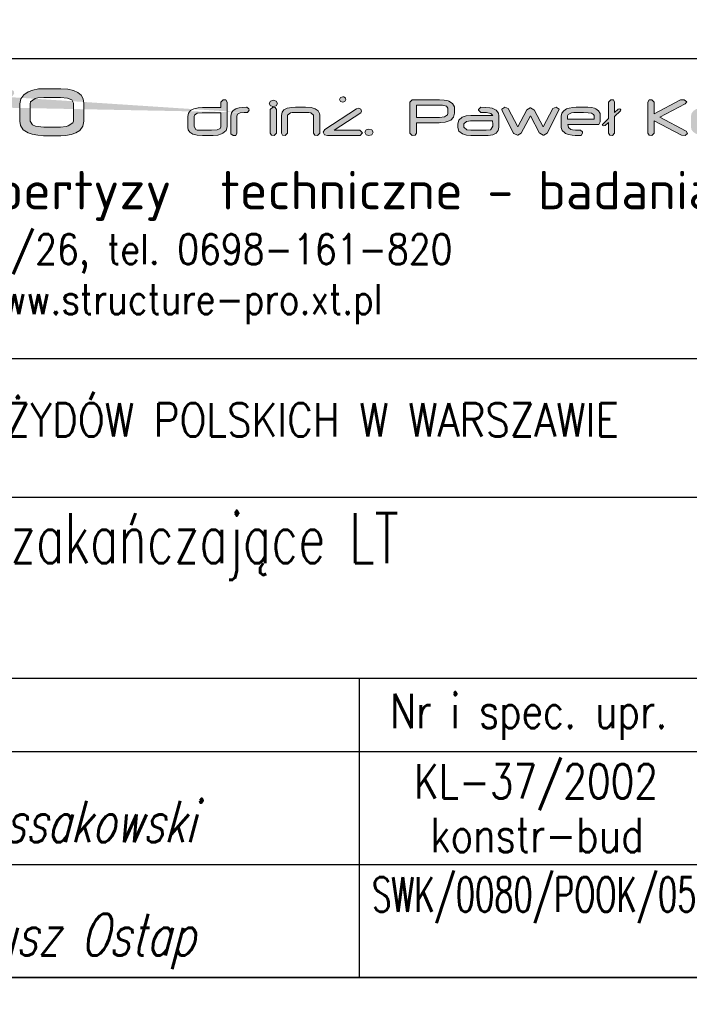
# Model space of a CAD drawing. Header units: millimetres. Extents: x -34919 to 306996, y -293018 to -145733.
# Tile 85 of 256: x 72138 to 72473, y -215976 to -215484. Entities that reach past the tile are written whole.
import ezdxf
from ezdxf.enums import TextEntityAlignment as Align

# ---------------------------------------------------------------- set-up
doc = ezdxf.new("R2010")
doc.units = ezdxf.units.MM
doc.header["$LTSCALE"] = 3
for name, color, linetype in [('Konstrukcja', 2, 'Continuous'), ('Prz', 5, 'Continuous'), ('TABELA', 7, 'Continuous')]:
    doc.layers.add(name, color=color, linetype=linetype)
doc.layers.add('SIATKA', color=5, linetype='Continuous', lineweight=18)
doc.styles.add('Annotative', font='txt')
doc.styles.add('NOVE3', font='romans.shx', dxfattribs={"width": 0.7})
doc.styles.add('ROMANS', font='romans.shx')

# ---------------------------------------------------------------- blocks, each defined once
blk = doc.blocks.new('structure pro')
h = blk.add_hatch(color=7)
h.dxf.hatch_style = 1
h.paths.add_polyline_path([(739.2, 22.6), (739.75, 24.09), (741.79, 25.19), (745.17, 25.58), (748.07, 25.58), (749.33, 27.39), (749.17, 28.65), (747.37, 29.9), (747.13, 29.9), (743.75, 29.75), (741, 29.43), (738.81, 28.88), (738.33, 28.65), (735.98, 27.23), (734.56, 25.19), (734.09, 22.6), (734.09, 8.31), (734.09, 7.76), (735.9, 6.34), (738.18, 6.5), (739.2, 8.31)])
h.paths.add_polyline_path([(553.28, 43.25), (550.33, 45.35), (549.87, 45.35), (544.24, 45.15), (539.6, 44.63), (536, 43.65), (535.15, 43.39), (531.22, 40.96), (528.86, 37.63), (528.08, 33.24), (528.08, 9.48), (528.21, 8.44), (531.15, 6.21), (534.95, 6.47), (536.72, 9.42), (536.72, 33.24), (537.63, 35.79), (540.91, 37.56), (546.6, 38.22), (551.38, 38.28), (553.54, 41.29)])
h.paths.add_polyline_path([(115.83, 43.25), (112.82, 45.35), (112.42, 45.35), (106.8, 45.15), (102.15, 44.63), (98.48, 43.65), (97.7, 43.39), (93.77, 40.96), (91.42, 37.63), (90.63, 33.24), (90.63, 9.48), (90.7, 8.44), (93.71, 6.21), (97.44, 6.47), (99.2, 9.42), (99.2, 33.24), (100.12, 35.79), (103.46, 37.56), (109.15, 38.22), (113.93, 38.28), (116.02, 41.29)])
h.paths.add_polyline_path([(1436.84, 35.09), (1434.56, 35.72), (1432.28, 35.09), (1431.18, 33.12), (1432.28, 31.08), (1434.56, 30.45), (1436.84, 31.08), (1437.86, 33.12)])
h.paths.add_polyline_path([(1436.13, 29.75), (1433.93, 29.98), (1432.05, 28.02), (1432.05, 8.31), (1432.99, 6.58), (1435.27, 6.34), (1437.15, 8.31), (1437.15, 28.02)])
h.paths.add_polyline_path([(1405.27, 36.11), (1403.07, 36.19), (1401.18, 34.3), (1401.18, 8.31), (1403.07, 6.34), (1405.27, 6.58), (1406.29, 8.31), (1406.29, 15.45), (1423.96, 6.58), (1426.47, 6.34), (1428.59, 8.15), (1427.33, 10.03), (1411.08, 18.12), (1426.94, 26.06), (1428.28, 27.86), (1426.08, 29.67), (1423.72, 29.51), (1406.29, 20.79), (1406.29, 34.3)])
h.paths.add_polyline_path([(1385.4, 28.65), (1383.59, 29.9), (1380.45, 29.83), (1377.94, 29.75), (1377.15, 29.67), (1374.48, 29.35), (1373.38, 29.04), (1370.71, 27.86), (1369.14, 26.13), (1368.67, 23.86), (1368.67, 22.6), (1368.82, 20.95), (1369.77, 19.22), (1371.34, 17.81), (1373.62, 16.87), (1376.6, 16.32), (1380.21, 16.08), (1388.62, 16.08), (1389.09, 16.08), (1392.07, 15.53), (1393.01, 13.96), (1393.01, 13.1), (1392.94, 12.47), (1391.44, 11.13), (1388.22, 10.74), (1370.71, 10.74), (1369.77, 10.51), (1368.75, 8.31), (1368.82, 7.68), (1370.71, 6.34), (1388.14, 6.34), (1389.64, 6.42), (1392.78, 6.81), (1395.21, 7.68), (1397.02, 9.01), (1398.04, 10.82), (1398.43, 13.1), (1398.43, 14.2), (1398.43, 14.35), (1397.96, 16.55), (1396.78, 18.28), (1394.9, 19.54), (1392.23, 20.24), (1388.85, 20.48), (1380.29, 20.48), (1377.15, 20.71), (1374.64, 21.42), (1373.85, 22.6), (1373.85, 23.86), (1373.93, 24.33), (1376.36, 25.43), (1376.68, 25.43), (1379.9, 25.51), (1383.59, 25.51), (1384.22, 25.58), (1385.55, 27.39)])
h.paths.add_polyline_path([(1324.29, 28.8), (1321.55, 29.98), (1321.47, 29.98), (1319.19, 28.33), (1319.5, 27.08), (1328.85, 8.46), (1329.09, 8.15), (1332.07, 6.74), (1332.38, 6.74), (1335.21, 8.38), (1342.99, 22.76), (1350.6, 8.46), (1350.68, 8.31), (1353.67, 6.81), (1353.98, 6.81), (1356.81, 8.46), (1366.39, 27.08), (1366.7, 28.33), (1366.7, 28.41), (1364.27, 29.98), (1361.6, 28.8), (1353.67, 13.49), (1345.89, 27.78), (1345.89, 27.86), (1342.99, 29.51), (1342.75, 29.51), (1340, 27.78), (1332.23, 13.49)])
h.paths.add_polyline_path([(1308.59, 29.67), (1305.13, 29.9), (1296.49, 29.9), (1293.98, 29.75), (1291.15, 29.2), (1288.8, 28.33), (1286.6, 26.92), (1285.11, 24.8), (1284.56, 22.36), (1284.56, 13.65), (1284.95, 11.45), (1286.36, 9.41), (1288.8, 7.83), (1290.84, 7.13), (1293.59, 6.58), (1296.49, 6.34), (1305.13, 6.34), (1307.49, 6.5), (1310.32, 6.97), (1312.59, 7.76), (1314.56, 9.01), (1316.05, 11.05), (1316.6, 13.65), (1316.6, 22.36), (1316.6, 22.44), (1316.28, 24.72), (1315.26, 26.61), (1313.69, 28.02), (1311.49, 29.04)])
h.paths.add_polyline_path([(1296.57, 25.51), (1304.97, 25.51), (1308.43, 25.19), (1310.63, 24.33), (1311.34, 22.76), (1311.34, 13.65), (1311.18, 12.86), (1308.82, 11.29), (1307.8, 11.05), (1304.97, 10.74), (1296.57, 10.74), (1295.08, 10.74), (1292.41, 11.21), (1291, 11.84), (1289.74, 13.65), (1289.74, 22.36), (1289.97, 23.39), (1292.33, 24.96), (1293.67, 25.27)], flags=16)
h.paths.add_polyline_path([(1258.48, 36.11), (1256.28, 36.19), (1254.4, 34.3), (1254.4, 8.31), (1256.28, 6.34), (1258.48, 6.58), (1259.5, 8.31), (1259.5, 15.45), (1277.17, 6.58), (1279.69, 6.34), (1281.81, 8.15), (1280.55, 10.03), (1264.29, 18.12), (1280.16, 26.06), (1281.49, 27.86), (1279.29, 29.67), (1276.94, 29.51), (1259.5, 20.79), (1259.5, 34.3)])
h.paths.add_polyline_path([(1240.1, 29.75), (1235.86, 29.9), (1233.9, 27.94), (1233.9, 27.63), (1235.86, 25.51), (1237.04, 25.51), (1237.28, 25.51), (1238.14, 25.58), (1238.85, 25.58), (1240.57, 25.51), (1244.34, 24.8), (1245.84, 23.15), (1227.54, 23.15), (1223.61, 22.76), (1220.47, 21.66), (1220.31, 21.58), (1217.56, 19.3), (1216.7, 16.16), (1216.7, 13.18), (1216.7, 13.02), (1217.72, 10.11), (1220.71, 7.83), (1223.93, 6.74), (1227.69, 6.34), (1240.34, 6.34), (1242.15, 6.42), (1245.99, 7.05), (1248.74, 8.46), (1250.39, 10.58), (1250.94, 13.41), (1250.94, 22.68), (1250.55, 24.96), (1248.66, 27.39), (1245.29, 29.04), (1243.56, 29.35)])
h.paths.add_polyline_path([(1240.42, 10.74), (1227.54, 10.74), (1224.16, 11.21), (1221.88, 13.25), (1221.88, 16.24), (1224.08, 18.2), (1227.46, 18.75), (1245.76, 18.75), (1245.76, 17.89), (1245.84, 16.71), (1245.84, 15.53), (1245.84, 14.67), (1245.84, 14.12), (1244.34, 11.29), (1244.11, 11.13)], flags=16)
h.paths.add_polyline_path([(1200.91, 28.65), (1199.11, 29.9), (1196.04, 29.83), (1193.45, 29.75), (1192.67, 29.67), (1190, 29.35), (1188.9, 29.04), (1186.31, 27.86), (1184.74, 26.13), (1184.19, 23.86), (1184.19, 22.6), (1184.42, 20.95), (1185.29, 19.22), (1186.86, 17.81), (1189.13, 16.87), (1192.12, 16.32), (1195.73, 16.08), (1204.13, 16.08), (1204.61, 16.08), (1207.59, 15.53), (1208.53, 13.96), (1208.53, 13.1), (1208.45, 12.47), (1206.96, 11.13), (1203.74, 10.74), (1186.23, 10.74), (1185.29, 10.51), (1184.26, 8.31), (1184.34, 7.68), (1186.23, 6.34), (1203.66, 6.34), (1205.16, 6.42), (1208.3, 6.81), (1210.81, 7.68), (1212.54, 9.01), (1213.56, 10.82), (1213.95, 13.1), (1213.95, 14.2), (1213.95, 14.35), (1213.48, 16.55), (1212.3, 18.28), (1210.42, 19.54), (1207.75, 20.24), (1204.37, 20.48), (1195.81, 20.48), (1192.67, 20.71), (1190.15, 21.42), (1189.37, 22.6), (1189.37, 23.86), (1189.45, 24.33), (1191.88, 25.43), (1192.2, 25.43), (1195.42, 25.51), (1199.11, 25.51), (1199.74, 25.58), (1201.07, 27.39)])
h.paths.add_polyline_path([(1169.11, 28.65), (1167.3, 29.9), (1164.16, 29.83), (1161.65, 29.75), (1160.86, 29.67), (1158.19, 29.35), (1157.09, 29.04), (1154.42, 27.86), (1152.85, 26.13), (1152.38, 23.86), (1152.38, 22.6), (1152.54, 20.95), (1153.48, 19.22), (1155.05, 17.81), (1157.33, 16.87), (1160.23, 16.32), (1163.92, 16.08), (1172.33, 16.08), (1172.72, 16.08), (1175.7, 15.53), (1176.72, 13.96), (1176.72, 13.1), (1176.65, 12.47), (1175.15, 11.13), (1171.86, 10.74), (1154.34, 10.74), (1153.48, 10.51), (1152.46, 8.31), (1152.54, 7.68), (1154.34, 6.34), (1171.86, 6.34), (1173.35, 6.42), (1176.49, 6.81), (1178.92, 7.68), (1180.73, 9.01), (1181.75, 10.82), (1182.07, 13.1), (1182.07, 14.2), (1182.07, 14.35), (1181.67, 16.55), (1180.49, 18.28), (1178.61, 19.54), (1175.94, 20.24), (1172.56, 20.48), (1163.92, 20.48), (1160.78, 20.71), (1158.35, 21.42), (1157.48, 22.6), (1157.48, 23.86), (1157.64, 24.33), (1160.08, 25.43), (1160.39, 25.43), (1163.61, 25.51), (1167.3, 25.51), (1167.93, 25.58), (1169.26, 27.39)])
h.paths.add_polyline_path([(1141.62, 29.67), (1138.16, 29.9), (1129.52, 29.9), (1127.01, 29.75), (1124.18, 29.2), (1121.83, 28.33), (1119.63, 26.92), (1118.06, 24.8), (1117.59, 22.36), (1117.59, 13.65), (1117.98, 11.45), (1119.39, 9.41), (1121.83, 7.83), (1123.87, 7.13), (1126.62, 6.58), (1129.52, 6.34), (1138.16, 6.34), (1140.52, 6.5), (1143.35, 6.97), (1145.62, 7.76), (1147.59, 9.01), (1149.08, 11.05), (1149.63, 13.65), (1149.63, 22.36), (1149.63, 22.44), (1149.24, 24.72), (1148.29, 26.61), (1146.72, 28.02), (1144.45, 29.04)])
h.paths.add_polyline_path([(1129.6, 25.51), (1138.01, 25.51), (1141.46, 25.19), (1143.66, 24.33), (1144.37, 22.76), (1144.37, 13.65), (1144.13, 12.86), (1141.85, 11.29), (1140.83, 11.05), (1138.01, 10.74), (1129.6, 10.74), (1128.11, 10.74), (1125.44, 11.21), (1123.95, 11.84), (1122.77, 13.65), (1122.77, 22.36), (1123.01, 23.39), (1125.36, 24.96), (1126.7, 25.27)], flags=16)
h.paths.add_polyline_path([(1086.96, 34.3), (1084.99, 36.19), (1082.72, 36.11), (1081.62, 34.3), (1081.62, 8.31), (1082.72, 6.58), (1084.99, 6.34), (1086.96, 8.31), (1086.96, 18.67), (1109.81, 6.66), (1112.64, 6.34), (1114.84, 8.15), (1113.58, 10.03), (1091.75, 21.58), (1112.8, 32.65), (1114.13, 34.46), (1111.93, 36.19), (1108.95, 36.03), (1086.96, 24.33)])
h.paths.add_polyline_path([(1052.94, 36.11), (1050.74, 36.19), (1048.78, 34.3), (1048.78, 20.56), (1044.07, 15.92), (1043.59, 15.14), (1044.62, 14.35), (1046.11, 14.67), (1048.78, 17.26), (1048.78, 8.31), (1049.88, 6.58), (1052.08, 6.34), (1053.96, 8.31), (1053.96, 22.29), (1058.83, 27), (1059.22, 27.78), (1058.2, 28.57), (1056.79, 28.33), (1053.96, 25.58), (1053.96, 34.3)])
h.paths.add_polyline_path([(1034.65, 29.67), (1031.51, 29.9), (1021.93, 29.9), (1019.02, 29.75), (1016.2, 29.28), (1013.92, 28.49), (1011.56, 27), (1009.99, 24.96), (1009.52, 22.44), (1009.52, 13.8), (1009.52, 13.1), (1010.38, 10.66), (1012.35, 8.54), (1013.05, 8.07), (1015.41, 7.13), (1018.63, 6.58), (1021.14, 6.42), (1022.32, 6.42), (1025.39, 6.34), (1026.01, 6.42), (1027.27, 8.31), (1027.19, 9.41), (1025.39, 10.74), (1023.89, 10.74), (1021.22, 10.82), (1018.79, 11.13), (1017.53, 11.53), (1015.49, 13.02), (1014.86, 15.45), (1014.86, 15.61), (1040.54, 15.61), (1040.86, 15.61), (1041.96, 17.73), (1041.96, 23.39), (1041.8, 24.72), (1040.62, 26.92), (1038.27, 28.57), (1037.24, 29.04)])
h.paths.add_polyline_path([(1022.71, 25.58), (1026.41, 25.58), (1028.06, 25.58), (1031.9, 25.35), (1034.73, 24.88), (1036.38, 24.01), (1036.93, 22.99), (1036.93, 20.09), (1014.7, 20.09), (1014.7, 22.76), (1015.18, 24.01), (1017.92, 25.19), (1019.89, 25.43)], flags=16)
h.paths.add_polyline_path([(965.23, 28.8), (962.48, 29.98), (962.4, 29.98), (960.04, 28.33), (960.36, 27.08), (969.78, 8.46), (969.94, 8.15), (973, 6.74), (973.32, 6.74), (976.14, 8.38), (983.84, 22.76), (991.46, 8.46), (991.54, 8.31), (994.52, 6.81), (994.91, 6.81), (997.66, 8.46), (1007.24, 27.08), (1007.64, 28.33), (1007.64, 28.41), (1005.2, 29.98), (1002.45, 28.8), (994.52, 13.49), (986.82, 27.78), (986.75, 27.86), (983.84, 29.51), (983.68, 29.51), (980.85, 27.78), (973.16, 13.49)])
h.paths.add_polyline_path([(946.61, 29.75), (942.37, 29.9), (940.41, 27.94), (940.41, 27.63), (942.37, 25.51), (943.55, 25.51), (943.79, 25.51), (944.65, 25.58), (945.36, 25.58), (947.08, 25.51), (950.85, 24.8), (952.35, 23.15), (934.05, 23.15), (930.2, 22.76), (926.98, 21.66), (926.82, 21.58), (924.07, 19.3), (923.21, 16.16), (923.21, 13.18), (923.21, 13.02), (924.23, 10.11), (927.21, 7.83), (930.43, 6.74), (934.2, 6.34), (946.85, 6.34), (948.66, 6.42), (952.5, 7.05), (955.25, 8.46), (956.9, 10.58), (957.45, 13.41), (957.45, 22.68), (957.06, 24.96), (955.17, 27.39), (951.8, 29.04), (950.07, 29.35)])
h.paths.add_polyline_path([(946.93, 10.74), (934.05, 10.74), (930.67, 11.21), (928.39, 13.25), (928.39, 16.24), (930.59, 18.2), (933.97, 18.75), (952.27, 18.75), (952.27, 17.89), (952.35, 16.71), (952.35, 15.53), (952.35, 14.67), (952.35, 14.12), (950.85, 11.29), (950.62, 11.13)], flags=16)
h.paths.add_polyline_path([(911.82, 35.95), (907.89, 36.19), (885.28, 36.19), (883.31, 34.3), (883.31, 8.31), (885.28, 6.34), (887.63, 6.58), (888.81, 8.31), (888.81, 17.02), (907.66, 17.02), (909.07, 17.1), (912.76, 17.49), (915.98, 18.52), (917.4, 19.22), (919.68, 21.66), (920.46, 24.96), (920.46, 29.59), (920.38, 30.3), (918.97, 32.97), (915.75, 34.93), (915.12, 35.17)])
h.paths.add_polyline_path([(888.81, 31.79), (907.97, 31.79), (910.41, 31.71), (913.86, 30.85), (915.04, 29.2), (915.04, 25.11), (914.57, 23.54), (912.29, 22.05), (907.97, 21.5), (888.81, 21.5)], flags=16)
h.paths.add_polyline_path([(851.51, 11.05), (852.6, 9.09), (851.51, 7.05), (849.23, 6.42), (846.95, 7.05), (845.85, 9.09), (846.95, 11.05), (849.23, 11.68)])
h.paths.add_polyline_path([(828.34, 38.54), (827.32, 38.7), (825.59, 38.07), (824.72, 36.42), (825.59, 34.77), (827.39, 34.22), (829.12, 34.85), (829.99, 36.42), (829.75, 37.36), (829.2, 38.07)])
h.paths.add_polyline_path([(842.47, 28.41), (840.82, 29.12), (838.86, 28.49), (812.39, 11.29), (810.98, 9.17), (812.16, 7.05), (814.59, 6.34), (841.69, 6.34), (841.85, 6.34), (843.73, 8.54), (843.73, 8.7), (841.69, 10.74), (820.17, 10.82), (842.47, 25.35), (843.1, 26.68)])
h.paths.add_polyline_path([(801.01, 29.59), (796.45, 29.9), (788.05, 29.9), (784.99, 29.75), (781.14, 29.04), (778.39, 27.7), (776.74, 25.74), (776.19, 23.15), (776.19, 8.31), (777.21, 6.58), (779.41, 6.34), (781.37, 8.31), (781.37, 23.23), (781.37, 23.39), (783.89, 25.35), (785.3, 25.43), (787.58, 25.51), (796.45, 25.51), (798.96, 25.51), (800.38, 25.35), (800.77, 25.27), (802.97, 23.23), (802.97, 8.31), (804.07, 6.58), (806.27, 6.34), (808.23, 8.31), (808.23, 23.23), (808, 24.8), (806.82, 27.08), (804.46, 28.65)])
h.paths.add_polyline_path([(771.79, 35.09), (769.51, 35.72), (767.24, 35.09), (766.14, 33.12), (767.24, 31.08), (769.51, 30.45), (771.79, 31.08), (772.89, 33.12)])
h.paths.add_polyline_path([(771.16, 29.75), (768.96, 29.98), (767, 28.02), (767, 8.31), (768.02, 6.58), (770.22, 6.34), (772.18, 8.31), (772.18, 28.02)])
h.paths.add_polyline_path([(730.01, 36.03), (727.81, 36.19), (725.85, 34.3), (725.85, 29.67), (710.45, 29.67), (706.84, 29.51), (703.23, 28.65), (700.56, 27.23), (698.91, 25.11), (698.2, 22.36), (698.12, 20.09), (698.12, 16.08), (698.2, 13.02), (698.52, 11.21), (699.93, 9.09), (702.44, 7.6), (705.98, 6.66), (710.53, 6.34), (718.39, 6.34), (719.49, 6.42), (723.18, 6.81), (726.4, 7.83), (727.5, 8.38), (730.17, 10.66), (731.03, 13.57), (731.03, 34.3)])
h.paths.add_polyline_path([(717.91, 10.74), (710.45, 10.74), (709.35, 10.74), (706.06, 10.98), (705.03, 11.37), (703.39, 13.96), (703.39, 22.29), (703.7, 23.39), (705.9, 24.88), (710.3, 25.35), (725.85, 25.35), (725.85, 13.73), (725.22, 12.23), (722.63, 11.13)], flags=16)
h.paths.add_polyline_path([(598.24, 45.02), (592.41, 45.35), (578.08, 45.35), (573.83, 45.15), (569.18, 44.3), (565.19, 42.73), (561.52, 40.38), (558.97, 36.97), (558.12, 32.78), (558.12, 18.38), (558.77, 14.72), (561.13, 11.25), (565.25, 8.63), (568.59, 7.46), (573.17, 6.54), (578.08, 6.21), (592.41, 6.21), (596.34, 6.34), (601.05, 7.13), (604.91, 8.57), (608.12, 10.66), (610.67, 14.07), (611.52, 18.38), (611.52, 32.85), (611.52, 33.05), (610.93, 36.84), (609.36, 39.92), (606.68, 42.27), (602.95, 43.97)])
h.paths.add_polyline_path([(578.21, 38.08), (592.15, 38.08), (597.91, 37.63), (601.58, 36.06), (602.82, 33.44), (602.82, 18.38), (602.49, 17.01), (598.63, 14.39), (596.93, 13.93), (592.22, 13.41), (578.21, 13.41), (575.72, 13.54), (571.27, 14.26), (568.85, 15.31), (566.76, 18.38), (566.76, 32.78), (567.22, 34.55), (571.14, 37.1), (573.3, 37.69)], flags=16)
h.paths.add_polyline_path([(508.97, 45.09), (502.82, 45.35), (489.14, 45.35), (484.49, 45.22), (479.71, 44.63), (476.24, 43.65), (472.71, 41.55), (470.29, 38.15), (469.44, 33.77), (469.44, -1.45), (469.57, -2.43), (472.65, -4.65), (476.31, -4.33), (478.08, -1.45), (478.08, 6.54), (504.91, 6.54), (510.08, 6.8), (514.92, 7.78), (518.65, 9.42), (521.4, 11.84), (522.97, 14.92), (523.56, 18.65), (523.56, 33.83), (523.5, 34.55), (522.78, 37.82), (520.95, 40.57), (518.07, 42.67), (514.07, 44.17)])
h.paths.add_polyline_path([(504.91, 13.74), (478.08, 13.74), (478.08, 33.5), (478.08, 33.9), (479.52, 36.25), (483.31, 37.69), (489.47, 38.15), (502.95, 38.15), (506.09, 38.08), (510.08, 37.76), (512.9, 36.84), (514.86, 33.77), (514.86, 18.52), (513.94, 16.09), (510.67, 14.33)], flags=16)
h.paths.add_polyline_path([(405.23, 45.02), (400.13, 45.41), (384.03, 45.41), (379.25, 45.22), (374.61, 44.43), (370.74, 43.06), (366.75, 40.57), (364.2, 37.17), (363.35, 32.98), (363.35, 18.58), (363.41, 17.47), (364.85, 13.41), (368.13, 9.81), (369.3, 9.09), (373.3, 7.46), (378.6, 6.47), (382.79, 6.28), (384.75, 6.21), (389.85, 6.21), (390.9, 6.28), (393.06, 9.42), (392.8, 11.32), (389.85, 13.41), (387.37, 13.48), (382.98, 13.61), (378.79, 14.13), (376.83, 14.79), (373.43, 17.34), (372.25, 21.26), (372.25, 21.59), (415.12, 21.59), (415.64, 21.59), (417.47, 25.13), (417.47, 34.55), (417.28, 36.78), (415.25, 40.44), (411.32, 43.19), (409.62, 43.91)])
h.paths.add_polyline_path([(385.4, 38.22), (391.56, 38.28), (394.24, 38.22), (400.72, 37.82), (405.37, 36.97), (408.18, 35.66), (409.1, 33.83), (409.1, 29.05), (371.99, 29.05), (371.99, 33.5), (372.84, 35.6), (377.42, 37.56), (380.69, 37.95)], flags=16)
edge = h.paths.add_edge_path()
edge.add_line((357.72, 38.28), (359.88, 41.29))
edge.add_line((359.88, 41.29), (359.62, 43.25))
edge.add_line((359.62, 43.25), (356.67, 45.35))
edge.add_line((356.67, 45.35), (356.21, 45.35))
edge.add_line((356.21, 45.35), (350.59, 45.15))
edge.add_line((350.59, 45.15), (345.94, 44.63))
edge.add_line((345.94, 44.63), (342.34, 43.65))
edge.add_line((342.34, 43.65), (341.49, 43.39))
edge.add_line((341.49, 43.39), (337.56, 40.96))
edge.add_line((337.56, 40.96), (335.21, 37.63))
edge.add_line((335.21, 37.63), (334.42, 33.24))
edge.add_line((334.42, 33.24), (334.42, 9.48))
edge.add_line((334.42, 9.48), (334.55, 8.44))
edge.add_line((334.55, 8.44), (337.5, 6.21))
edge.add_line((337.5, 6.21), (341.23, 6.47))
edge.add_line((341.23, 6.47), (343.06, 9.42))
edge.add_line((343.06, 9.42), (343.06, 33.24))
edge.add_line((343.06, 33.24), (343.98, 35.79))
edge.add_line((343.98, 35.79), (347.25, 37.56))
edge.add_line((347.25, 37.56), (352.94, 38.22))
edge.add_line((352.94, 38.22), (357.72, 38.28))
edge.add_line((357.72, 38.28), (352.94, 38.22))
h.paths.add_polyline_path([(281.74, 45.09), (278.01, 45.35), (276.96, 45.28), (274.8, 42.14), (274.8, 17.86), (274.86, 16.88), (275.65, 13.61), (277.55, 10.92), (280.49, 8.9), (284.55, 7.39), (289.66, 6.47), (295.81, 6.21), (299.87, 6.21), (300.19, 6.15), (302.74, 6.15), (304.51, 6.08), (305.23, 6.08), (311.71, 6.34), (317.14, 7.13), (321.59, 8.31), (325.06, 10.01), (327.55, 12.17), (328.99, 14.79), (329.51, 17.86), (329.51, 42.14), (329.38, 43.25), (326.31, 45.35), (322.51, 45.09), (320.74, 42.14), (320.74, 17.8), (320.74, 17.21), (319.04, 15.11), (315.05, 13.87), (308.63, 13.41), (295.81, 13.41), (293.71, 13.48), (288.02, 14.13), (284.55, 15.57), (283.44, 17.86), (283.44, 42.14)])
h.paths.add_polyline_path([(252.15, 55.69), (248.49, 55.95), (247.51, 55.89), (245.28, 52.74), (245.28, 45.02), (242.53, 45.02), (240.96, 44.83), (238.93, 41.49), (240.96, 38.08), (242.53, 37.95), (245.28, 37.89), (245.28, 9.42), (247.05, 6.47), (250.71, 6.21), (251.76, 6.28), (253.92, 9.42), (253.92, 37.89), (267.53, 37.89), (268.58, 37.95), (270.81, 41.03), (270.54, 42.93), (267.53, 45.02), (253.92, 45.02), (253.92, 52.74)])
h.paths.add_polyline_path([(236.05, 43.32), (232.91, 45.35), (198.75, 45.35), (194.17, 45.15), (189.19, 44.24), (185.33, 42.6), (182.58, 40.31), (180.95, 37.23), (180.42, 33.5), (180.42, 18.06), (181.14, 13.87), (183.43, 10.4), (187.36, 7.98), (190.18, 7.06), (194.76, 6.41), (200.58, 6.21), (232.45, 6.21), (234.35, 6.47), (236.45, 9.42), (236.19, 11.32), (233.24, 13.41), (200.84, 13.41), (199.01, 13.48), (193.45, 14.2), (190.11, 15.83), (189, 18.45), (189, 33.77), (189.98, 35.99), (193.38, 37.56), (199.4, 38.08), (232.91, 38.08), (234.35, 38.35), (236.25, 41.75)])
h.paths.add_polyline_path([(127.87, 45.09), (124.21, 45.35), (123.16, 45.28), (121, 42.14), (121, 17.86), (121, 16.88), (121.85, 13.61), (123.75, 10.92), (126.69, 8.9), (130.75, 7.39), (135.79, 6.47), (141.94, 6.21), (146, 6.21), (146.33, 6.15), (148.88, 6.15), (150.71, 6.08), (151.43, 6.08), (157.85, 6.34), (163.28, 7.13), (167.79, 8.31), (171.2, 10.01), (173.68, 12.17), (175.19, 14.79), (175.65, 17.86), (175.65, 42.14), (175.58, 43.25), (172.44, 45.35), (168.71, 45.09), (166.94, 42.14), (166.94, 17.8), (166.88, 17.21), (165.24, 15.11), (161.18, 13.87), (154.83, 13.41), (141.94, 13.41), (139.91, 13.48), (134.15, 14.13), (130.75, 15.57), (129.57, 17.86), (129.57, 42.14)])
h.paths.add_polyline_path([(69.3, 55.69), (65.63, 55.95), (64.65, 55.89), (62.49, 52.74), (62.49, 45.02), (59.67, 45.02), (58.1, 44.83), (56.07, 41.49), (58.1, 38.08), (59.67, 37.95), (62.49, 37.89), (62.49, 9.42), (64.19, 6.47), (67.92, 6.21), (68.9, 6.28), (71.06, 9.42), (71.06, 37.89), (84.68, 37.89), (85.79, 37.95), (87.95, 41.03), (87.69, 42.93), (84.68, 45.02), (71.06, 45.02), (71.06, 52.74)])
h.paths.add_polyline_path([(31.73, 43.25), (28.78, 45.35), (23.55, 45.35), (19.29, 45.15), (17.98, 45.09), (13.6, 44.5), (11.7, 44.04), (7.38, 42.08), (4.7, 39.13), (3.85, 35.34), (3.85, 33.18), (4.18, 30.49), (5.68, 27.61), (8.3, 25.32), (12.09, 23.69), (17.07, 22.77), (23.16, 22.44), (37.16, 22.44), (37.88, 22.44), (42.85, 21.46), (44.49, 18.84), (44.49, 17.4), (44.36, 16.36), (41.87, 14.2), (36.44, 13.41), (7.25, 13.41), (5.75, 13.15), (4.04, 9.42), (4.18, 8.37), (7.25, 6.21), (36.38, 6.21), (38.8, 6.28), (44.1, 6.93), (48.16, 8.44), (51.1, 10.66), (52.87, 13.61), (53.46, 17.4), (53.46, 19.17), (53.46, 19.5), (52.74, 23.16), (50.77, 26.04), (47.57, 28.14), (43.18, 29.38), (37.49, 29.77), (23.22, 29.77), (17.98, 30.03), (13.86, 31.21), (12.49, 33.31), (12.49, 35.34), (12.62, 36.12), (16.74, 37.95), (17.26, 38.02), (22.57, 38.08), (28.78, 38.08), (29.83, 38.22), (31.99, 41.29)])
edge = h.paths.add_edge_path()
edge.add_line((748.07, 25.58), (745.17, 25.58))
edge.add_line((551.38, 38.28), (546.6, 38.22))
edge.add_line((113.93, 38.28), (109.15, 38.22))
at = {"color": 7, "lineweight": 0}
for p, q in [((565.19, 42.73), (561.52, 40.38)), ((569.18, 44.3), (565.19, 42.73)), ((573.83, 45.15), (569.18, 44.3)), ((578.08, 45.35), (573.83, 45.15)), ((592.41, 45.35), (578.08, 45.35)), ((598.24, 45.02), (592.41, 45.35)), ((602.95, 43.97), (598.24, 45.02)), ((606.68, 42.27), (602.95, 43.97)), ((609.36, 39.92), (606.68, 42.27)), ((558.97, 36.97), (558.12, 32.78)), ((561.52, 40.38), (558.97, 36.97)), ((566.76, 32.78), (567.22, 34.55)), ((567.22, 34.55), (571.14, 37.1)), ((571.14, 37.1), (573.3, 37.69)), ((573.3, 37.69), (578.21, 38.08)), ((578.21, 38.08), (592.15, 38.08)), ((592.15, 38.08), (597.91, 37.63)), ((597.91, 37.63), (601.58, 36.06)), ((601.58, 36.06), (602.82, 33.44)), ((602.82, 33.44), (602.82, 18.38)), ((610.93, 36.84), (609.36, 39.92)), ((611.52, 33.05), (610.93, 36.84)), ((611.52, 32.85), (611.52, 33.05)), ((611.52, 18.38), (611.52, 32.85)), ((727.81, 36.19), (725.85, 34.3)), ((725.85, 34.3), (725.85, 29.67)), ((730.01, 36.03), (727.81, 36.19)), ((731.03, 34.3), (730.01, 36.03)), ((731.03, 13.57), (731.03, 34.3)), ((767.24, 35.09), (766.14, 33.12)), ((766.14, 33.12), (767.24, 31.08)), ((769.51, 35.72), (767.24, 35.09)), ((771.79, 35.09), (769.51, 35.72)), ((772.89, 33.12), (771.79, 35.09)), ((771.79, 31.08), (772.89, 33.12)), ((825.59, 38.07), (824.72, 36.42)), ((824.72, 36.42), (825.59, 34.77)), ((827.32, 38.7), (825.59, 38.07)), ((825.59, 34.77), (827.39, 34.22)), ((828.34, 38.54), (827.32, 38.7)), ((827.39, 34.22), (829.12, 34.85)), ((829.2, 38.07), (828.34, 38.54)), ((829.12, 34.85), (829.99, 36.42)), ((829.75, 37.36), (829.2, 38.07)), ((829.99, 36.42), (829.75, 37.36)), ((885.28, 36.19), (883.31, 34.3)), ((883.31, 34.3), (883.31, 8.31)), ((907.89, 36.19), (885.28, 36.19)), ((911.82, 35.95), (907.89, 36.19)), ((915.12, 35.17), (911.82, 35.95)), ((915.75, 34.93), (915.12, 35.17)), ((918.97, 32.97), (915.75, 34.93)), ((920.38, 30.3), (918.97, 32.97)), ((1050.74, 36.19), (1048.78, 34.3)), ((1048.78, 34.3), (1048.78, 20.56)), ((1052.94, 36.11), (1050.74, 36.19)), ((1053.96, 34.3), (1052.94, 36.11)), ((1053.96, 25.58), (1053.96, 34.3)), ((1082.72, 36.11), (1081.62, 34.3)), ((1081.62, 34.3), (1081.62, 8.31)), ((1084.99, 36.19), (1082.72, 36.11)), ((1086.96, 34.3), (1084.99, 36.19)), ((1108.95, 36.03), (1086.96, 24.33)), ((1086.96, 24.33), (1086.96, 34.3)), ((1111.93, 36.19), (1108.95, 36.03)), ((1114.13, 34.46), (1111.93, 36.19)), ((1112.8, 32.65), (1114.13, 34.46)), ((558.12, 32.78), (558.12, 18.38)), ((566.76, 18.38), (566.76, 32.78)), ((698.91, 25.11), (698.2, 22.36)), ((700.56, 27.23), (698.91, 25.11)), ((703.23, 28.65), (700.56, 27.23)), ((706.84, 29.51), (703.23, 28.65)), ((703.7, 23.39), (705.9, 24.88)), ((705.9, 24.88), (710.3, 25.35)), ((710.45, 29.67), (706.84, 29.51)), ((710.3, 25.35), (725.85, 25.35)), ((725.85, 29.67), (710.45, 29.67)), ((725.85, 25.35), (725.85, 13.73)), ((748.07, 25.58), (745.17, 25.58)), ((768.96, 29.98), (767, 28.02)), ((767, 28.02), (767, 8.31)), ((767.24, 31.08), (769.51, 30.45)), ((771.16, 29.75), (768.96, 29.98)), ((769.51, 30.45), (771.79, 31.08)), ((772.18, 28.02), (771.16, 29.75)), ((772.18, 8.31), (772.18, 28.02)), ((776.74, 25.74), (776.19, 23.15)), ((778.39, 27.7), (776.74, 25.74)), ((781.14, 29.04), (778.39, 27.7)), ((784.99, 29.75), (781.14, 29.04)), ((781.37, 23.39), (783.89, 25.35)), ((783.89, 25.35), (785.3, 25.43)), ((788.05, 29.9), (784.99, 29.75)), ((785.3, 25.43), (787.58, 25.51)), ((787.58, 25.51), (796.45, 25.51)), ((796.45, 29.9), (788.05, 29.9)), ((801.01, 29.59), (796.45, 29.9)), ((796.45, 25.51), (798.96, 25.51)), ((798.96, 25.51), (800.38, 25.35)), ((800.38, 25.35), (800.77, 25.27)), ((800.77, 25.27), (802.97, 23.23)), ((804.46, 28.65), (801.01, 29.59)), ((806.82, 27.08), (804.46, 28.65)), ((808, 24.8), (806.82, 27.08)), ((808.23, 23.23), (808, 24.8)), ((838.86, 28.49), (812.39, 11.29)), ((820.17, 10.82), (842.47, 25.35)), ((840.82, 29.12), (838.86, 28.49)), ((842.47, 28.41), (840.82, 29.12)), ((843.1, 26.68), (842.47, 28.41)), ((842.47, 25.35), (843.1, 26.68)), ((888.81, 21.5), (888.81, 31.79)), ((888.81, 31.79), (907.97, 31.79)), ((907.97, 31.79), (910.41, 31.71)), ((910.41, 31.71), (913.86, 30.85)), ((913.86, 30.85), (915.04, 29.2)), ((915.04, 25.11), (914.57, 23.54)), ((915.04, 29.2), (915.04, 25.11)), ((919.68, 21.66), (920.46, 24.96)), ((920.46, 29.59), (920.38, 30.3)), ((920.46, 24.96), (920.46, 29.59)), ((942.37, 29.9), (940.41, 27.94)), ((940.41, 27.94), (940.41, 27.63)), ((940.41, 27.63), (942.37, 25.51)), ((946.61, 29.75), (942.37, 29.9)), ((942.37, 25.51), (943.55, 25.51)), ((943.55, 25.51), (943.79, 25.51)), ((943.79, 25.51), (944.65, 25.58)), ((944.65, 25.58), (945.36, 25.58)), ((945.36, 25.58), (947.08, 25.51)), ((950.07, 29.35), (946.61, 29.75)), ((947.08, 25.51), (950.85, 24.8)), ((951.8, 29.04), (950.07, 29.35)), ((950.85, 24.8), (952.35, 23.15)), ((955.17, 27.39), (951.8, 29.04)), ((957.06, 24.96), (955.17, 27.39)), ((957.45, 22.68), (957.06, 24.96)), ((962.4, 29.98), (960.04, 28.33)), ((960.04, 28.33), (960.36, 27.08)), ((960.36, 27.08), (969.78, 8.46)), ((962.48, 29.98), (962.4, 29.98)), ((965.23, 28.8), (962.48, 29.98)), ((973.16, 13.49), (965.23, 28.8)), ((980.85, 27.78), (973.16, 13.49)), ((983.68, 29.51), (980.85, 27.78)), ((983.84, 29.51), (983.68, 29.51)), ((986.75, 27.86), (983.84, 29.51)), ((986.82, 27.78), (986.75, 27.86)), ((994.52, 13.49), (986.82, 27.78)), ((1002.45, 28.8), (994.52, 13.49)), ((997.66, 8.46), (1007.24, 27.08)), ((1005.2, 29.98), (1002.45, 28.8)), ((1007.64, 28.41), (1005.2, 29.98)), ((1007.24, 27.08), (1007.64, 28.33)), ((1007.64, 28.33), (1007.64, 28.41)), ((1009.99, 24.96), (1009.52, 22.44)), ((1011.56, 27), (1009.99, 24.96)), ((1013.92, 28.49), (1011.56, 27)), ((1016.2, 29.28), (1013.92, 28.49)), ((1015.18, 24.01), (1017.92, 25.19)), ((1019.02, 29.75), (1016.2, 29.28)), ((1017.92, 25.19), (1019.89, 25.43)), ((1021.93, 29.9), (1019.02, 29.75)), ((1019.89, 25.43), (1022.71, 25.58)), ((1031.51, 29.9), (1021.93, 29.9)), ((1022.71, 25.58), (1026.41, 25.58)), ((1026.41, 25.58), (1028.06, 25.58)), ((1028.06, 25.58), (1031.9, 25.35)), ((1034.65, 29.67), (1031.51, 29.9)), ((1031.9, 25.35), (1034.73, 24.88)), ((1037.24, 29.04), (1034.65, 29.67)), ((1034.73, 24.88), (1036.38, 24.01)), ((1038.27, 28.57), (1037.24, 29.04)), ((1040.62, 26.92), (1038.27, 28.57)), ((1041.8, 24.72), (1040.62, 26.92)), ((1041.96, 23.39), (1041.8, 24.72)), ((1056.79, 28.33), (1053.96, 25.58)), ((1053.96, 22.29), (1058.83, 27)), ((1058.2, 28.57), (1056.79, 28.33)), ((1059.22, 27.78), (1058.2, 28.57)), ((1058.83, 27), (1059.22, 27.78)), ((1091.75, 21.58), (1112.8, 32.65)), ((558.12, 18.38), (558.77, 14.72)), ((568.85, 15.31), (566.76, 18.38)), ((602.49, 17.01), (598.63, 14.39)), ((602.82, 18.38), (602.49, 17.01)), ((610.67, 14.07), (611.52, 18.38)), ((698.2, 22.36), (698.12, 20.09)), ((698.12, 20.09), (698.12, 16.08)), ((703.39, 22.29), (703.7, 23.39)), ((703.39, 13.96), (703.39, 22.29)), ((776.19, 23.15), (776.19, 8.31)), ((781.37, 23.23), (781.37, 23.39)), ((781.37, 8.31), (781.37, 23.23)), ((802.97, 23.23), (802.97, 8.31)), ((808.23, 8.31), (808.23, 23.23)), ((907.97, 21.5), (888.81, 21.5)), ((888.81, 8.31), (888.81, 17.02)), ((888.81, 17.02), (907.66, 17.02)), ((907.66, 17.02), (909.07, 17.1)), ((912.29, 22.05), (907.97, 21.5)), ((909.07, 17.1), (912.76, 17.49)), ((914.57, 23.54), (912.29, 22.05)), ((912.76, 17.49), (915.98, 18.52)), ((915.98, 18.52), (917.4, 19.22)), ((917.4, 19.22), (919.68, 21.66)), ((924.07, 19.3), (923.21, 16.16)), ((926.82, 21.58), (924.07, 19.3)), ((926.98, 21.66), (926.82, 21.58)), ((930.2, 22.76), (926.98, 21.66)), ((928.39, 16.24), (930.59, 18.2)), ((934.05, 23.15), (930.2, 22.76)), ((930.59, 18.2), (933.97, 18.75)), ((933.97, 18.75), (952.27, 18.75)), ((952.35, 23.15), (934.05, 23.15)), ((934.05, 23.15), (934.05, 23.15)), ((952.27, 18.75), (952.27, 17.89)), ((952.27, 17.89), (952.35, 16.71)), ((952.35, 16.71), (952.35, 15.53)), ((957.45, 13.41), (957.45, 22.68)), ((976.14, 8.38), (983.84, 22.76)), ((983.84, 22.76), (991.46, 8.46)), ((1009.52, 22.44), (1009.52, 13.8)), ((1014.7, 22.76), (1015.18, 24.01)), ((1014.7, 20.09), (1014.7, 22.76)), ((1036.93, 20.09), (1014.7, 20.09)), ((1036.38, 24.01), (1036.93, 22.99)), ((1036.93, 22.99), (1036.93, 20.09)), ((1040.86, 15.61), (1041.96, 17.73)), ((1041.96, 17.73), (1041.96, 23.39)), ((1048.78, 20.56), (1044.07, 15.92)), ((1046.11, 14.67), (1048.78, 17.26)), ((1048.78, 17.26), (1048.78, 8.31)), ((1053.96, 8.31), (1053.96, 22.29)), ((1086.96, 18.67), (1109.81, 6.66)), ((1086.96, 8.31), (1086.96, 18.67)), ((1113.58, 10.03), (1091.75, 21.58)), ((558.77, 14.72), (561.13, 11.25)), ((561.13, 11.25), (565.25, 8.63)), ((565.25, 8.63), (568.59, 7.46)), ((571.27, 14.26), (568.85, 15.31)), ((575.72, 13.54), (571.27, 14.26)), ((578.21, 13.41), (575.72, 13.54)), ((592.22, 13.41), (578.21, 13.41)), ((596.93, 13.93), (592.22, 13.41)), ((598.63, 14.39), (596.93, 13.93)), ((601.05, 7.13), (604.91, 8.57)), ((604.91, 8.57), (608.12, 10.66)), ((608.12, 10.66), (610.67, 14.07)), ((698.12, 16.08), (698.2, 13.02)), ((698.2, 13.02), (698.52, 11.21)), ((698.52, 11.21), (699.93, 9.09)), ((699.93, 9.09), (702.44, 7.6)), ((705.03, 11.37), (703.39, 13.96)), ((706.06, 10.98), (705.03, 11.37)), ((709.35, 10.74), (706.06, 10.98)), ((710.45, 10.74), (709.35, 10.74)), ((717.91, 10.74), (710.45, 10.74)), ((722.63, 11.13), (717.91, 10.74)), ((725.22, 12.23), (722.63, 11.13)), ((725.85, 13.73), (725.22, 12.23)), ((726.4, 7.83), (727.5, 8.38)), ((727.5, 8.38), (730.17, 10.66)), ((730.17, 10.66), (731.03, 13.57)), ((767, 8.31), (768.02, 6.58)), ((770.22, 6.34), (772.18, 8.31)), ((776.19, 8.31), (777.21, 6.58)), ((779.41, 6.34), (781.37, 8.31)), ((802.97, 8.31), (804.07, 6.58)), ((806.27, 6.34), (808.23, 8.31)), ((812.39, 11.29), (810.98, 9.17)), ((810.98, 9.17), (812.16, 7.05)), ((841.69, 10.74), (820.17, 10.82)), ((843.73, 8.7), (841.69, 10.74)), ((841.85, 6.34), (843.73, 8.54)), ((843.73, 8.54), (843.73, 8.7)), ((845.85, 9.09), (846.95, 11.05)), ((846.95, 7.05), (845.85, 9.09)), ((845.85, 9.09), (845.85, 9.09)), ((846.95, 11.05), (849.23, 11.68)), ((846.95, 11.05), (846.95, 11.05)), ((849.23, 11.68), (849.23, 11.68)), ((849.23, 11.68), (851.51, 11.05)), ((851.51, 11.05), (851.51, 11.05)), ((851.51, 11.05), (852.6, 9.09)), ((852.6, 9.09), (851.51, 7.05)), ((852.6, 9.09), (852.6, 9.09)), ((852.6, 9.09), (852.6, 9.09)), ((852.6, 9.09), (852.6, 9.09)), ((883.31, 8.31), (885.28, 6.34)), ((887.63, 6.58), (888.81, 8.31)), ((923.21, 16.16), (923.21, 13.18)), ((923.21, 13.18), (923.21, 13.02)), ((923.21, 13.02), (924.23, 10.11)), ((924.23, 10.11), (927.21, 7.83)), ((928.39, 13.25), (928.39, 16.24)), ((930.67, 11.21), (928.39, 13.25)), ((934.05, 10.74), (930.67, 11.21)), ((946.93, 10.74), (934.05, 10.74)), ((950.62, 11.13), (946.93, 10.74)), ((950.85, 11.29), (950.62, 11.13)), ((952.35, 14.12), (950.85, 11.29)), ((952.35, 15.53), (952.35, 14.67)), ((952.35, 14.67), (952.35, 14.12)), ((952.5, 7.05), (955.25, 8.46)), ((955.25, 8.46), (956.9, 10.58)), ((956.9, 10.58), (957.45, 13.41)), ((969.78, 8.46), (969.94, 8.15)), ((973.32, 6.74), (976.14, 8.38)), ((991.46, 8.46), (991.54, 8.31)), ((991.54, 8.31), (994.52, 6.81)), ((994.91, 6.81), (997.66, 8.46)), ((1009.52, 13.8), (1009.52, 13.1)), ((1009.52, 13.1), (1010.38, 10.66)), ((1010.38, 10.66), (1012.35, 8.54)), ((1012.35, 8.54), (1013.05, 8.07)), ((1014.86, 15.45), (1014.86, 15.61)), ((1014.86, 15.61), (1040.54, 15.61)), ((1015.49, 13.02), (1014.86, 15.45)), ((1017.53, 11.53), (1015.49, 13.02)), ((1018.79, 11.13), (1017.53, 11.53)), ((1021.22, 10.82), (1018.79, 11.13)), ((1023.89, 10.74), (1021.22, 10.82)), ((1025.39, 10.74), (1023.89, 10.74)), ((1027.19, 9.41), (1025.39, 10.74)), ((1026.01, 6.42), (1027.27, 8.31)), ((1027.27, 8.31), (1027.19, 9.41)), ((1040.54, 15.61), (1040.86, 15.61)), ((1044.07, 15.92), (1043.59, 15.14)), ((1043.59, 15.14), (1044.62, 14.35)), ((1044.62, 14.35), (1046.11, 14.67)), ((1048.78, 8.31), (1049.88, 6.58)), ((1052.08, 6.34), (1053.96, 8.31)), ((1081.62, 8.31), (1082.72, 6.58)), ((1084.99, 6.34), (1086.96, 8.31)), ((1114.84, 8.15), (1113.58, 10.03)), ((568.59, 7.46), (573.17, 6.54)), ((573.17, 6.54), (578.08, 6.21)), ((578.08, 6.21), (592.41, 6.21)), ((592.41, 6.21), (596.34, 6.34)), ((596.34, 6.34), (601.05, 7.13)), ((702.44, 7.6), (705.98, 6.66)), ((705.98, 6.66), (710.53, 6.34)), ((710.53, 6.34), (718.39, 6.34)), ((718.39, 6.34), (719.49, 6.42)), ((719.49, 6.42), (723.18, 6.81)), ((723.18, 6.81), (726.4, 7.83)), ((768.02, 6.58), (770.22, 6.34)), ((777.21, 6.58), (779.41, 6.34)), ((804.07, 6.58), (806.27, 6.34)), ((812.16, 7.05), (814.59, 6.34)), ((814.59, 6.34), (841.69, 6.34)), ((841.69, 6.34), (841.85, 6.34)), ((849.23, 6.42), (846.95, 7.05)), ((846.95, 7.05), (846.95, 7.05)), ((851.51, 7.05), (849.23, 6.42)), ((849.23, 6.42), (849.23, 6.42)), ((851.51, 7.05), (851.51, 7.05)), ((885.28, 6.34), (887.63, 6.58)), ((927.21, 7.83), (927.21, 7.83)), ((927.21, 7.83), (930.43, 6.74)), ((930.43, 6.74), (934.2, 6.34)), ((934.2, 6.34), (946.85, 6.34)), ((946.85, 6.34), (948.66, 6.42)), ((948.66, 6.42), (952.5, 7.05)), ((969.94, 8.15), (973, 6.74)), ((973, 6.74), (973.32, 6.74)), ((994.52, 6.81), (994.91, 6.81)), ((1013.05, 8.07), (1015.41, 7.13)), ((1015.41, 7.13), (1018.63, 6.58)), ((1018.63, 6.58), (1021.14, 6.42)), ((1021.14, 6.42), (1022.32, 6.42)), ((1022.32, 6.42), (1025.39, 6.34)), ((1025.39, 6.34), (1026.01, 6.42)), ((1049.88, 6.58), (1052.08, 6.34)), ((1082.72, 6.58), (1084.99, 6.34)), ((1109.81, 6.66), (1112.64, 6.34)), ((1112.64, 6.34), (1114.84, 8.15))]:
    blk.add_line(p, q, dxfattribs=at)
blk.add_lwpolyline([(739.2, 22.6), (739.75, 24.09), (741.79, 25.19), (745.17, 25.58), (748.07, 25.58), (749.33, 27.39), (749.17, 28.65), (747.37, 29.9), (747.13, 29.9), (743.75, 29.75), (741, 29.43), (738.81, 28.88), (738.33, 28.65), (735.98, 27.23), (734.56, 25.19), (734.09, 22.6), (734.09, 8.31), (734.09, 7.76), (735.9, 6.34), (738.18, 6.5), (739.2, 8.31)], close=True, dxfattribs=at)
blk = doc.blocks.new('A$C72E22663')
at = {"layer": 'Prz'}
blk.add_lwpolyline([(-1140, 0), (0, 0), (0, 459.29), (-1140, 459.29)], close=True, dxfattribs=at)
at = {"layer": 'TABELA', "color": 3}
for p, q in [((-1140, 309.42), (-248.8, 309.42)), ((-1140, 240.18), (-248.8, 240.18)), ((-1140, 149.76), (-248.8, 149.76)), ((-624.74, 56.54), (-624.74, 149.76)), ((-1140, 113.08), (-248.8, 113.08)), ((-624.74, 0), (-624.74, 93.22))]:
    blk.add_line(p, q, dxfattribs=at)
at = {"layer": 'TABELA', "color": 2}
blk.add_line((-1140, 56.54), (-248.8, 56.54), dxfattribs=at)
at = {"color": 7, "xscale": 0.6000000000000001, "yscale": 0.6000000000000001, "zscale": 0.6000000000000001}
blk.add_blockref('structure pro', (-1129.49, 417.06), dxfattribs=at)
at = {"layer": 'Konstrukcja', "color": 3, "insert": (-1129.09, 287.2), "char_height": 16.8, "width": 819.9123, "attachment_point": 1, "style": 'ROMANS'}
blk.add_mtext('\\pt151.2;{\\W0.9;\\C4;Inwestycja:\\W0.7;  ^I\\W0.85;MUZEUM HISTORII ŻYDÓW POLSKICH W WARSZAWIE }', dxfattribs=at)
at = {"layer": 'TABELA', "color": 4, "style": 'ROMANS'}
for s, width, p in [('Nr i spec. upr.', 0.8, (-609.4, 124.65)), ('KL-37/2002', 0.8, (-597.45, 89.49)), ('konstr-bud', 0.8, (-589.19, 62.68)), ('SWK/0080/POOK/05', 0.65, (-618.42, 32.95))]:
    blk.add_text(s, height=17.28, rotation=360, dxfattribs=dict(at, width=width)).set_placement(p)
at = {"layer": 'TABELA', "color": 3, "style": 'ROMANS', "oblique": 15}
for s, width, p, p2 in [('dr inż. Paweł Kossakowski', 0.619896, (-965.19, 67.68), (-706.88, 67.68)), ('mgr inż. Arkadiusz Ostap', 0.641167, (-965.19, 11.14), (-706.88, 11.14))]:
    blk.add_text(s, height=20.736, rotation=360, dxfattribs=dict(at, width=width)).set_placement(p, p2, align=Align.FIT)
at = {"layer": 'TABELA', "color": 3, "insert": (-1127.87, 403.18), "char_height": 23, "width": 879.0694, "attachment_point": 1, "rotation": 360, "style": 'Annotative'}
blk.add_mtext('{\\fISOCPEUR|b0|i0|c238|p34;\\H0.83333x;\\C7;projekty  budowlane - ekspertyzy  techniczne - badania  materiałowe}', dxfattribs=at)
at = {"layer": 'TABELA', "color": 4, "insert": (-1127.87, 371.6), "char_height": 15, "width": 814.5919, "attachment_point": 1, "rotation": 360, "style": 'Annotative'}
blk.add_mtext('{\\Fromans|c238;\\H1x;\\W0.85;25-384 Kielce, ul. Kochanowskiego 7/26, tel. 0698-161-820^Jemail: structure-pro@o2.pl, http://www.structure-pro.xt.pl}', dxfattribs=at)

msp = doc.modelspace()

# ---------------------------------------------------------------- linework, layer by layer
at = {"layer": 'Prz'}
msp.add_lwpolyline([(72932.993, -215962.625), (68832.993, -215962.625), (68832.993, -213062.625), (72932.993, -213062.625)], close=True, dxfattribs=at)

# ---------------------------------------------------------------- block references
at = {"layer": 'SIATKA', "color": 42}
msp.add_blockref('A$C72E22663', (72932.993, -215962.625), dxfattribs=at)

# ---------------------------------------------------------------- texts
at = {"color": 20, "insert": (33837.901, -182331.101), "char_height": 300, "width": 16331.01415, "attachment_point": 1, "style": 'NOVE3'}
msp.add_mtext('{\\C1;Wytyczne montażowe\\P\\H0.83333x;\\C3;Podczas montażu należy bezwzględnie przestrzegać dopuszczalnych tolerancji z uwagi na ścisłe dopasowanie elementów amortyzujących ugięcia dźwigarów przekrycia auli.\\P\\H1.2x;\\C1;\\PZabezpieczenia antykorozyjne.\\C256;\\P\\H0.83333x;\\C3;Wszystkie elementy stalowe konstrukcji należy poddać ocynkowaniu ogniowemu.\\PKonstrukcje przeznaczone do cynkowania ogniowego powinny odpowiadać następującym warunkom:\\P\\pl900;^I1. Spoiny powinny być wykonane metodą półautomatyczną w osłonie gazów ochronnych. Nie zaleca się spawania elektrodą otuloną, ze względu na złą jakość powłoki cynkowej na spoinach.\\P^I2. Powierzchnia konstrukcji powinna być wolna od: zawalcowań, zgorzelin, odprysków po spawaniu, ostrych krawędzi, zanieczyszczeń farbami, olejami, emulsjami oraz innymi materiałami stosowanymi przy trasowaniu, znakowaniu, spawaniu, wierceniu itp. W przypadku spawania elektrodą należy dokładnie usunąć otulinę spawalniczą w celu zminimalizowania wad powłoki. Po ocynkowaniu uwydatnią się wady jakości powierzchni stali np. zawalcowania, rysy traserskie, zeszlifowania, pory, odpryski spawalnicze, wadliwe spoiny.\\P^I3. Elementy konstrukcyjne powinny posiadać odpowiednie otwory technologiczne do odpowietrzenia, swobodnego przepływu cynku zewnątrz i wewnątrz elementu oraz do podwieszenia (mogą być przyspawane uchwyty z blachy z otworami).\\P^I4. W przypadku powierzchni spawanych na zakładkę, spoina powinna być szczelna ze wszystkich stron (spawana na około), a nakładki szczelnie przylegać do konstrukcji. Przekroje skrzynkowe oraz powierzchnie nakładające się mogą powodować uszkodzenie konstrukcji - pękanie spoin.\\P^I5. Każdy element konstrukcyjny powinien składać się z jednego gatunku stali.\\P^I6. Konstrukcje nie powinny posiadać małych szczelin lub wnęk. Spoiny powinny być szczelne i zamknięte wokół elementu, ponieważ w przeciwnym przypadku mogą po cynkowaniu wylewać się z nich resztki topnika i kwasu pogarszając jakość powłoki (tzw. "krwawe wycieki").\\P^I7. Naddatek wymiarowy dla otworów pod śruby powinien wynosić 1 - 2 mm.\\PTermiczne oddziaływanie kąpieli cynkowej uwalnia w elementach naprężenia wewnętrzne, co może powodować odkształcenia. Szczególnie uwidacznia się to w elementach spawanych. Dotyczy to także dwuteowników spawanych, których odkształcenia po cynkowaniu mogą przekroczyć dopuszczalne normy, oraz nie usztywnionych arkuszy blach i otwartych kształtowników giętych.\\P\\C256;\\P\\pl0;\\H1.2x;\\C1;Malowanie konstrukcji.\\P\\H0.83333x;\\C3;Wszystkie elementy stalowe konstrukcji należy pomalować proszkowo na kolor RAL 9011}', dxfattribs=at)
at = {"layer": 'TABELA', "color": 2, "style": 'ROMANS', "width": 0.7}
msp.add_text('Elementy zakańczające LT', height=25, rotation=360, dxfattribs=at).set_placement((72016.7, -215755.492))

doc.saveas('drawing.dxf')
